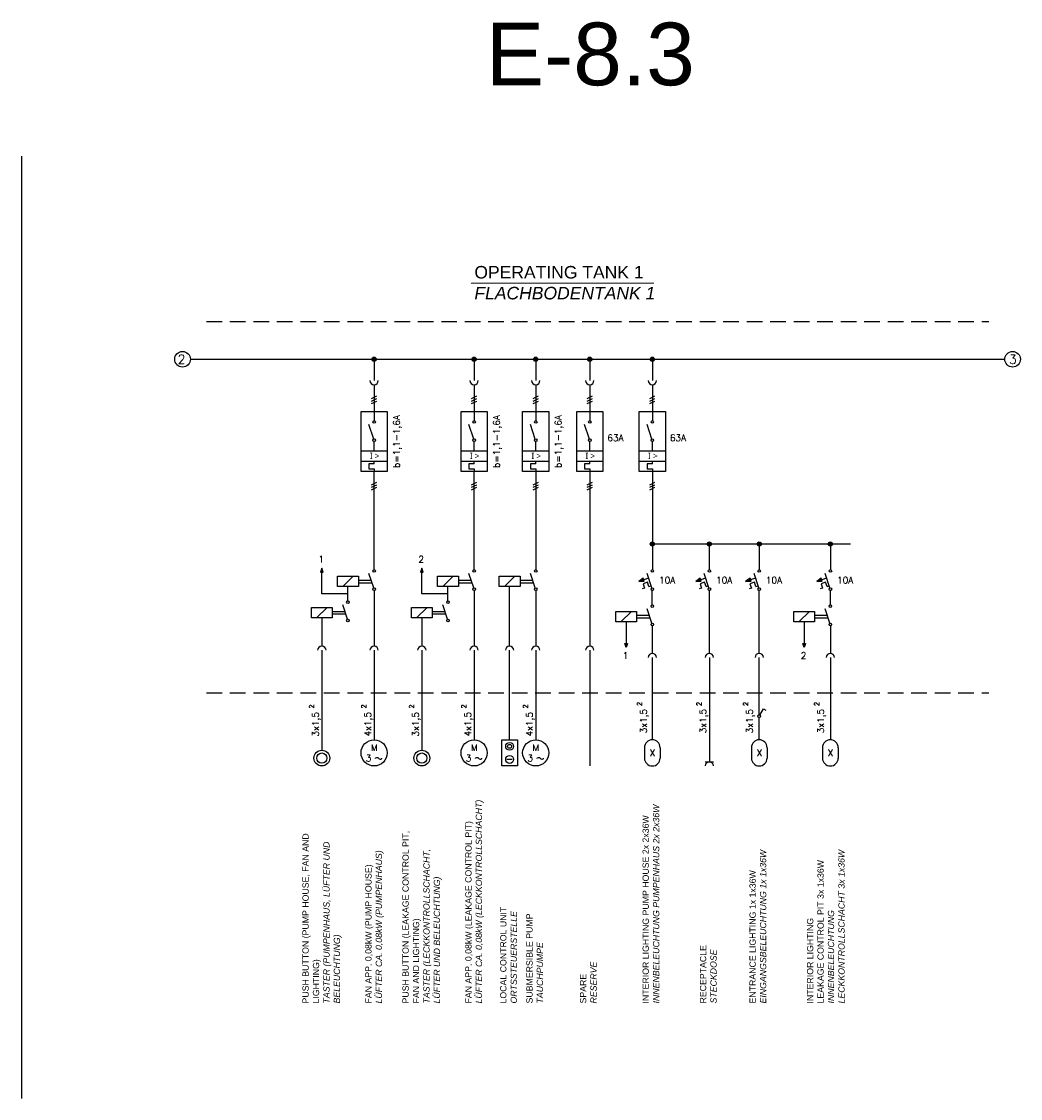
# Model space of a CAD drawing. Header units: millimetres. Extents: x 64 to 574, y 80 to 262.
# Tile 6 of 10: x 262 to 341, y 176 to 262. Entities that reach past the tile are written whole.
import ezdxf
from ezdxf.enums import TextEntityAlignment as Align

# ---------------------------------------------------------------- set-up
doc = ezdxf.new("R2010")
doc.units = ezdxf.units.MM
doc.linetypes.add('HIDDEN', pattern=[0.375, 0.25, -0.125])
doc.styles.add('LBB3.5M1000', font='isocp.shx', dxfattribs={"height": 3.5})
doc.styles.add('ROMANS', font='ROMANS', dxfattribs={"height": 0.2})

msp = doc.modelspace()

# ---------------------------------------------------------------- hatches: boundary and pattern name
at = {"linetype": 'Continuous'}
h = msp.add_hatch(color=256, dxfattribs=at)
edge = h.paths.add_edge_path()
edge.add_arc((289.727, 235.394), 0.167, 0, 360)
h = msp.add_hatch(color=256, dxfattribs=at)
edge = h.paths.add_edge_path()
edge.add_arc((297.708, 235.394), 0.167, 0, 360)
h = msp.add_hatch(color=256, dxfattribs=at)
edge = h.paths.add_edge_path()
edge.add_arc((302.625, 235.394), 0.167, 0, 360)
h = msp.add_hatch(color=256, dxfattribs=at)
edge = h.paths.add_edge_path()
edge.add_arc((306.935, 235.394), 0.167, 0, 360)
h = msp.add_hatch(color=256, dxfattribs=at)
edge = h.paths.add_edge_path()
edge.add_arc((311.929, 235.394), 0.167, 0, 360)
h = msp.add_hatch(color=256, dxfattribs=at)
edge = h.paths.add_edge_path()
edge.add_arc((311.929, 220.655), 0.167, 0, 360)
h = msp.add_hatch(color=256, dxfattribs=at)
edge = h.paths.add_edge_path()
edge.add_arc((316.48, 220.655), 0.167, 0, 360)
h = msp.add_hatch(color=256, dxfattribs=at)
edge = h.paths.add_edge_path()
edge.add_arc((320.462, 220.655), 0.167, 0, 360)
h = msp.add_hatch(color=256, dxfattribs=at)
edge = h.paths.add_edge_path()
edge.add_arc((326.136, 220.655), 0.167, 0, 360)
h = msp.add_hatch(color=256)
h.dxf.hatch_style = 1
h.paths.add_polyline_path([(285.556, 218.729), (285.451, 218.396), (285.66, 218.396)])
h = msp.add_hatch(color=256)
h.dxf.hatch_style = 1
h.paths.add_polyline_path([(293.536, 218.729), (293.432, 218.396), (293.641, 218.396)])
h = msp.add_hatch(color=256)
h.dxf.hatch_style = 1
h.paths.add_polyline_path([(310.84, 217.669), (311.282, 217.673), (311.196, 217.932)])
h = msp.add_hatch(color=256)
h.dxf.hatch_style = 1
h.paths.add_polyline_path([(315.391, 217.669), (315.833, 217.673), (315.747, 217.932)])
h = msp.add_hatch(color=256)
h.dxf.hatch_style = 1
h.paths.add_polyline_path([(319.373, 217.669), (319.815, 217.673), (319.729, 217.932)])
h = msp.add_hatch(color=256)
h.dxf.hatch_style = 1
h.paths.add_polyline_path([(325.047, 217.669), (325.489, 217.673), (325.403, 217.932)])
h = msp.add_hatch(color=256)
h.dxf.hatch_style = 1
h.paths.add_polyline_path([(309.842, 212.388), (309.737, 212.721), (309.946, 212.721)])
h = msp.add_hatch(color=256)
h.dxf.hatch_style = 1
h.paths.add_polyline_path([(324.048, 212.388), (323.944, 212.721), (324.152, 212.721)])

# ---------------------------------------------------------------- linework, layer by layer
at = {"color": 1}
msp.add_line((261.594, 251.613), (261.594, 176.401), dxfattribs=at)
at = {"linetype": 'Continuous', "lineweight": 15}
msp.add_line((297.475, 241.477), (312.061, 241.477), dxfattribs=at)
at = {"linetype": 'HIDDEN', "ltscale": 5}
for p, q in [((276.342, 238.409), (338.777, 238.409)), ((276.342, 208.785), (338.777, 208.785))]:
    msp.add_line(p, q, dxfattribs=at)
at = {"linetype": 'Continuous'}
for p, q in [((275.067, 235.394), (340.053, 235.394)), ((286.807, 218.084), (288.476, 218.084)), ((286.807, 217.249), (286.807, 218.084)), ((287.224, 217.249), (288.058, 218.084)), ((288.476, 218.084), (288.476, 217.249)), ((288.476, 217.771), (289.484, 217.771)), ((288.476, 217.562), (289.553, 217.562)), ((289.694, 217.14), (289.31, 218.292)), ((294.788, 218.084), (296.456, 218.084)), ((294.788, 217.249), (294.788, 218.084)), ((295.205, 217.249), (296.039, 218.084)), ((296.456, 218.084), (296.456, 217.249)), ((296.456, 217.771), (297.464, 217.771)), ((296.456, 217.562), (297.534, 217.562)), ((297.675, 217.14), (297.29, 218.292)), ((299.705, 218.084), (301.374, 218.084)), ((299.705, 217.249), (299.705, 218.084)), ((300.122, 217.249), (300.957, 218.084)), ((301.374, 218.084), (301.374, 217.249)), ((301.374, 217.771), (302.382, 217.771)), ((301.374, 217.562), (302.451, 217.562)), ((302.592, 217.14), (302.208, 218.292)), ((311.632, 217.933), (311.239, 217.802)), ((311.896, 217.14), (311.512, 218.292)), ((316.183, 217.933), (315.79, 217.802)), ((316.447, 217.14), (316.063, 218.292)), ((320.165, 217.933), (319.772, 217.802)), ((320.429, 217.14), (320.045, 218.292)), ((325.838, 217.933), (325.446, 217.802)), ((326.103, 217.14), (325.719, 218.292)), ((288.476, 217.249), (286.807, 217.249)), ((296.456, 217.249), (294.788, 217.249)), ((301.374, 217.249), (299.705, 217.249)), ((287.608, 214.642), (287.224, 215.795)), ((295.589, 214.642), (295.205, 215.795)), ((284.721, 215.586), (286.39, 215.586)), ((284.721, 214.752), (284.721, 215.586)), ((285.139, 214.752), (285.973, 215.586)), ((286.39, 215.586), (286.39, 214.752)), ((286.39, 215.273), (287.398, 215.273)), ((286.39, 215.065), (287.468, 215.065)), ((292.702, 215.586), (294.371, 215.586)), ((292.702, 214.752), (292.702, 215.586)), ((293.119, 214.752), (293.953, 215.586)), ((294.371, 215.586), (294.371, 214.752)), ((294.371, 215.273), (295.379, 215.273)), ((294.371, 215.065), (295.448, 215.065)), ((309.007, 215.273), (310.676, 215.273)), ((309.007, 214.439), (309.007, 215.273)), ((309.425, 214.439), (310.259, 215.273)), ((310.676, 215.273), (310.676, 214.439)), ((310.676, 214.961), (311.684, 214.961)), ((311.894, 214.33), (311.51, 215.482)), ((323.214, 215.273), (324.882, 215.273)), ((323.214, 214.439), (323.214, 215.273)), ((323.631, 214.439), (324.465, 215.273)), ((324.882, 215.273), (324.882, 214.439)), ((324.882, 214.961), (325.89, 214.961)), ((326.101, 214.33), (325.717, 215.482)), ((286.39, 214.752), (284.721, 214.752)), ((294.371, 214.752), (292.702, 214.752)), ((310.676, 214.439), (309.007, 214.439)), ((310.676, 214.752), (311.754, 214.752)), ((324.882, 214.439), (323.214, 214.439)), ((324.882, 214.752), (325.96, 214.752)), ((316.48, 211.583), (316.48, 203.27)), ((299.914, 205.022), (301.165, 205.022)), ((299.914, 202.936), (299.914, 205.022)), ((301.165, 205.022), (301.165, 202.936)), ((301.165, 202.936), (299.914, 202.936)), ((300.749, 203.458), (300.328, 203.458)), ((316.146, 203.27), (316.814, 203.27))]:
    msp.add_line(p, q, dxfattribs=at)
at = {"color": 7, "linetype": 'Continuous'}
for p, q in [((289.727, 235.394), (289.727, 233.694)), ((297.708, 235.394), (297.708, 233.694)), ((302.625, 235.394), (302.625, 233.694)), ((306.935, 235.394), (306.935, 233.694)), ((311.929, 235.394), (311.929, 233.694)), ((289.727, 233.36), (289.727, 230.493)), ((297.708, 233.36), (297.708, 230.493)), ((302.625, 233.36), (302.625, 230.493)), ((306.935, 233.36), (306.935, 230.493)), ((311.929, 233.36), (311.929, 230.493)), ((289.518, 232.266), (289.936, 232.474)), ((289.518, 232.057), (289.936, 232.266)), ((289.518, 231.849), (289.936, 232.057)), ((297.499, 232.266), (297.916, 232.474)), ((297.499, 232.057), (297.916, 232.266)), ((297.499, 231.849), (297.916, 232.057)), ((302.417, 232.266), (302.834, 232.474)), ((302.417, 232.057), (302.834, 232.266)), ((302.417, 231.849), (302.834, 232.057)), ((306.726, 232.266), (307.144, 232.474)), ((306.726, 232.057), (307.144, 232.266)), ((306.726, 231.849), (307.144, 232.057)), ((311.721, 232.266), (312.138, 232.474)), ((311.721, 232.057), (312.138, 232.266)), ((311.721, 231.849), (312.138, 232.057)), ((288.684, 231.223), (290.77, 231.223)), ((288.684, 226.426), (288.684, 231.223)), ((290.77, 231.223), (290.77, 226.426)), ((296.665, 231.223), (298.75, 231.223)), ((296.665, 226.426), (296.665, 231.223)), ((298.75, 231.223), (298.75, 226.426)), ((301.582, 231.223), (303.668, 231.223)), ((301.582, 226.426), (301.582, 231.223)), ((303.668, 231.223), (303.668, 226.426)), ((305.892, 231.223), (307.978, 231.223)), ((305.892, 226.426), (305.892, 231.223)), ((307.978, 231.223), (307.978, 226.426)), ((310.887, 231.223), (312.972, 231.223)), ((310.887, 226.426), (310.887, 231.223)), ((312.972, 231.223), (312.972, 226.426)), ((289.694, 229.028), (289.31, 230.18)), ((297.675, 229.028), (297.29, 230.18)), ((302.592, 229.028), (302.208, 230.18)), ((306.902, 229.028), (306.518, 230.18)), ((311.896, 229.028), (311.512, 230.18)), ((289.727, 228.095), (289.727, 228.824)), ((297.708, 228.095), (297.708, 228.824)), ((302.625, 228.095), (302.625, 228.824)), ((306.935, 228.095), (306.935, 228.824)), ((311.929, 228.095), (311.929, 228.824)), ((288.684, 228.095), (290.77, 228.095)), ((296.665, 228.095), (298.75, 228.095)), ((301.582, 228.095), (303.668, 228.095)), ((305.892, 228.095), (307.978, 228.095)), ((310.887, 228.095), (312.972, 228.095)), ((288.684, 227.26), (290.77, 227.26)), ((289.727, 227.052), (289.31, 227.052)), ((289.31, 227.052), (289.31, 226.635)), ((289.727, 227.052), (289.727, 227.26)), ((296.665, 227.26), (298.75, 227.26)), ((297.708, 227.052), (297.29, 227.052)), ((297.29, 227.052), (297.29, 226.635)), ((297.708, 227.052), (297.708, 227.26)), ((301.582, 227.26), (303.668, 227.26)), ((302.625, 227.052), (302.208, 227.052)), ((302.208, 227.052), (302.208, 226.635)), ((302.625, 227.052), (302.625, 227.26)), ((305.892, 227.26), (307.978, 227.26)), ((306.935, 227.052), (306.518, 227.052)), ((306.518, 227.052), (306.518, 226.635)), ((306.935, 227.052), (306.935, 227.26)), ((310.887, 227.26), (312.972, 227.26)), ((311.929, 227.052), (311.512, 227.052)), ((311.512, 227.052), (311.512, 226.635)), ((311.929, 227.052), (311.929, 227.26)), ((290.77, 226.426), (288.684, 226.426)), ((289.31, 226.635), (289.727, 226.635)), ((289.727, 226.635), (289.727, 226.426)), ((289.727, 218.605), (289.727, 226.426)), ((298.75, 226.426), (296.665, 226.426)), ((297.29, 226.635), (297.708, 226.635)), ((297.708, 226.635), (297.708, 226.426)), ((297.708, 218.605), (297.708, 226.426)), ((303.668, 226.426), (301.582, 226.426)), ((302.208, 226.635), (302.625, 226.635)), ((302.625, 226.635), (302.625, 226.426)), ((302.625, 226.426), (302.625, 218.605)), ((307.978, 226.426), (305.892, 226.426)), ((306.518, 226.635), (306.935, 226.635)), ((306.935, 226.635), (306.935, 226.426)), ((306.935, 226.426), (306.935, 212.5)), ((312.972, 226.426), (310.887, 226.426)), ((311.512, 226.635), (311.929, 226.635)), ((311.929, 226.635), (311.929, 226.426)), ((289.518, 225.383), (289.936, 225.592)), ((289.518, 225.175), (289.936, 225.383)), ((289.518, 224.966), (289.936, 225.175)), ((297.499, 225.383), (297.916, 225.592)), ((297.499, 225.175), (297.916, 225.383)), ((297.499, 224.966), (297.916, 225.175)), ((302.417, 225.383), (302.834, 225.592)), ((302.417, 225.175), (302.834, 225.383)), ((302.417, 224.966), (302.834, 225.175)), ((306.726, 225.383), (307.144, 225.592)), ((306.726, 225.175), (307.144, 225.383)), ((306.726, 224.966), (307.144, 225.175)), ((311.721, 225.383), (312.138, 225.592)), ((311.721, 225.175), (312.138, 225.383)), ((311.721, 224.966), (312.138, 225.175)), ((311.929, 220.655), (311.929, 218.605)), ((316.48, 218.605), (316.48, 220.655)), ((320.462, 220.655), (320.462, 218.605)), ((326.136, 220.655), (326.136, 218.605)), ((311.543, 217.604), (311.185, 217.484)), ((311.185, 217.484), (311.304, 217.127)), ((311.662, 217.246), (311.543, 217.604)), ((316.094, 217.604), (315.736, 217.484)), ((315.736, 217.484), (315.855, 217.127)), ((316.213, 217.246), (316.094, 217.604)), ((320.076, 217.604), (319.718, 217.484)), ((319.718, 217.484), (319.837, 217.127)), ((320.195, 217.246), (320.076, 217.604)), ((325.749, 217.604), (325.392, 217.484)), ((325.392, 217.484), (325.511, 217.127)), ((325.869, 217.246), (325.749, 217.604)), ((287.641, 216.108), (287.641, 217.249)), ((289.727, 216.936), (289.727, 212.5)), ((295.622, 216.108), (295.622, 217.249)), ((297.708, 216.936), (297.708, 212.5)), ((300.54, 212.5), (300.54, 217.249)), ((302.625, 216.936), (302.625, 212.5)), ((311.304, 217.127), (311.126, 217.067)), ((311.662, 217.246), (311.841, 217.306)), ((311.927, 215.795), (311.927, 216.936)), ((315.855, 217.127), (315.676, 217.067)), ((316.213, 217.246), (316.392, 217.306)), ((316.48, 211.916), (316.48, 216.936)), ((319.837, 217.127), (319.658, 217.067)), ((320.195, 217.246), (320.374, 217.306)), ((320.46, 211.916), (320.46, 216.936)), ((325.511, 217.127), (325.332, 217.067)), ((325.869, 217.246), (326.048, 217.306)), ((326.134, 215.795), (326.134, 216.936)), ((285.556, 214.752), (285.556, 212.5)), ((293.536, 214.752), (293.536, 212.5)), ((285.556, 212.166), (285.556, 204.187)), ((289.727, 212.166), (289.727, 205.022)), ((293.536, 212.166), (293.536, 204.187)), ((297.708, 212.166), (297.708, 205.022)), ((300.54, 205.022), (300.54, 212.166)), ((302.625, 212.166), (302.625, 205.022)), ((306.935, 212.166), (306.935, 202.936)), ((320.46, 207.008), (320.46, 211.583)), ((320.512, 206.994), (320.801, 207.494)), ((320.801, 207.494), (320.982, 207.39)), ((320.46, 205.022), (320.46, 206.799))]:
    msp.add_line(p, q, dxfattribs=at)
for p, q in [((311.929, 226.426), (311.929, 220.655)), ((311.929, 220.655), (327.745, 220.655)), ((285.556, 216.678), (285.556, 218.396)), ((293.536, 216.678), (293.536, 218.396)), ((287.641, 216.678), (285.556, 216.678)), ((295.622, 216.678), (293.536, 216.678)), ((309.842, 214.439), (309.842, 212.721)), ((311.927, 214.126), (311.927, 211.916)), ((324.048, 214.439), (324.048, 212.721)), ((326.134, 214.126), (326.134, 211.916)), ((311.927, 211.583), (311.927, 205.022)), ((326.134, 211.583), (326.134, 205.022)), ((311.302, 204.396), (311.302, 203.562)), ((312.553, 204.396), (312.553, 203.562)), ((319.834, 204.396), (319.834, 203.562)), ((321.086, 204.396), (321.086, 203.562)), ((325.508, 204.396), (325.508, 203.562)), ((326.759, 204.396), (326.759, 203.562))]:
    msp.add_line(p, q)
for points in [[(285.556, 218.729), (285.451, 218.396), (285.66, 218.396)], [(293.536, 218.729), (293.432, 218.396), (293.641, 218.396)], [(309.842, 212.388), (309.737, 212.721), (309.946, 212.721)], [(324.048, 212.388), (323.944, 212.721), (324.152, 212.721)]]:
    msp.add_lwpolyline(points, close=True)
at = {"linetype": 'Continuous'}
for points in [[(310.84, 217.669), (311.282, 217.673), (311.196, 217.932)], [(315.391, 217.669), (315.833, 217.673), (315.747, 217.932)], [(319.373, 217.669), (319.815, 217.673), (319.729, 217.932)], [(325.047, 217.669), (325.489, 217.673), (325.403, 217.932)]]:
    msp.add_lwpolyline(points, close=True, dxfattribs=at)
for points in [[(289.833, 203.533), (289.834, 203.562), (289.876, 203.595), (289.936, 203.611), (289.958, 203.611), (290.024, 203.599), (290.139, 203.499), (290.201, 203.481), (290.252, 203.48), (290.314, 203.498), (290.351, 203.523), (290.353, 203.562)], [(297.813, 203.533), (297.814, 203.562), (297.856, 203.595), (297.917, 203.611), (297.939, 203.611), (298.005, 203.599), (298.119, 203.499), (298.182, 203.481), (298.232, 203.48), (298.295, 203.498), (298.331, 203.523), (298.333, 203.562)], [(302.731, 203.533), (302.732, 203.562), (302.774, 203.595), (302.834, 203.611), (302.857, 203.611), (302.922, 203.599), (303.037, 203.499), (303.099, 203.481), (303.15, 203.48), (303.212, 203.498), (303.249, 203.523), (303.251, 203.562)]]:
    msp.add_lwpolyline(points, dxfattribs=at)
at = {"color": 7, "linetype": 'Continuous'}
for centre, radius in [((274.441, 235.394), 0.626), ((289.727, 235.394), 0.167), ((297.708, 235.394), 0.167), ((302.625, 235.394), 0.167), ((306.935, 235.394), 0.167), ((311.929, 235.394), 0.167), ((340.678, 235.394), 0.626), ((289.727, 230.389), 0.104), ((297.708, 230.389), 0.104), ((302.625, 230.389), 0.104), ((306.935, 230.389), 0.104), ((311.929, 230.389), 0.104), ((289.727, 228.929), 0.104), ((297.708, 228.929), 0.104), ((302.625, 228.929), 0.104), ((306.935, 228.929), 0.104), ((311.929, 228.929), 0.104), ((311.929, 220.655), 0.167), ((316.48, 220.655), 0.167), ((320.462, 220.655), 0.167), ((326.136, 220.655), 0.167), ((289.727, 218.501), 0.104), ((297.708, 218.501), 0.104), ((302.625, 218.501), 0.104), ((311.929, 218.501), 0.104), ((316.48, 218.501), 0.104), ((320.462, 218.501), 0.104), ((326.136, 218.501), 0.104), ((289.727, 217.041), 0.104), ((297.708, 217.041), 0.104), ((302.625, 217.041), 0.104), ((311.929, 217.041), 0.104), ((316.48, 217.041), 0.104), ((320.462, 217.041), 0.104), ((326.136, 217.041), 0.104), ((287.641, 216.003), 0.104), ((295.622, 216.003), 0.104), ((311.927, 215.691), 0.104), ((326.134, 215.691), 0.104), ((287.641, 214.543), 0.104), ((295.622, 214.543), 0.104), ((311.927, 214.231), 0.104), ((326.134, 214.231), 0.104), ((320.46, 206.903), 0.104), ((285.556, 203.562), 0.626), ((285.556, 203.562), 0.411), ((293.536, 203.562), 0.626), ((293.536, 203.562), 0.411)]:
    msp.add_circle(centre, radius, dxfattribs=at)
at = {"linetype": 'Continuous'}
for centre, radius in [((289.727, 203.979), 1.043), ((297.708, 203.979), 1.043), ((300.54, 204.5), 0.313), ((300.54, 204.5), 0.156), ((302.625, 203.979), 1.043), ((300.54, 203.458), 0.313)]:
    msp.add_circle(centre, radius, dxfattribs=at)
at = {"color": 7, "linetype": 'Continuous'}
for centre, radius, start, end in [((289.727, 233.694), 0.334, 180, 0), ((297.708, 233.694), 0.334, 180, 0), ((302.625, 233.694), 0.334, 180, 0), ((306.935, 233.694), 0.334, 180, 0), ((311.929, 233.694), 0.334, 180, 0), ((285.556, 212.166), 0.334, 0, 180), ((289.727, 212.166), 0.334, 0, 180), ((293.536, 212.166), 0.334, 0, 180), ((297.708, 212.166), 0.334, 0, 180), ((300.54, 212.166), 0.334, 0, 180), ((302.625, 212.166), 0.334, 0, 180), ((306.935, 212.166), 0.334, 0, 180), ((311.927, 211.583), 0.334, 0, 180), ((316.48, 211.583), 0.334, 0, 180), ((320.46, 211.583), 0.334, 0, 180), ((326.134, 211.583), 0.334, 0, 180), ((311.927, 204.396), 0.626, 360, 180), ((320.46, 204.396), 0.626, 360, 180), ((326.134, 204.396), 0.626, 360, 180), ((311.927, 203.562), 0.626, 180, 360), ((320.46, 203.562), 0.626, 180, 360), ((326.134, 203.562), 0.626, 180, 360)]:
    msp.add_arc(centre, radius, start, end, dxfattribs=at)
at = {"linetype": 'Continuous'}
msp.add_arc((316.48, 202.936), 0.334, 0, 180, dxfattribs=at)

# ---------------------------------------------------------------- texts
at = {"color": 7, "linetype": 'Continuous', "style": 'ROMANS'}
for s, p in [('2', (274.362, 235.394)), ('3', (340.695, 235.394))]:
    msp.add_text(s, height=0.73, dxfattribs=at).set_placement(p, align=Align.MIDDLE)
at = {"linetype": 'Continuous', "style": 'ROMANS'}
for p in [(291.777, 228.828), (299.758, 228.828), (304.675, 228.828)]:
    msp.add_text('b=1,1-1,6A', height=0.5214, rotation=90, dxfattribs=at).set_placement(p, align=Align.CENTER)
at = {"color": 7, "linetype": 'Continuous', "style": 'ROMANS'}
for s, p in [('63A', (308.985, 228.857)), ('63A', (313.98, 228.857)), ('10A', (313.108, 217.505)), ('10A', (317.658, 217.505)), ('10A', (321.64, 217.505)), ('10A', (327.314, 217.505))]:
    msp.add_text(s, height=0.5214, dxfattribs=at).set_placement(p, align=Align.CENTER)
at = {"linetype": 'Continuous', "style": 'ROMANS'}
for s, p in [('1', (285.283, 219.177)), ('2', (293.263, 219.177)), ('1', (309.569, 211.486)), ('2', (323.775, 211.486))]:
    msp.add_text(s, height=0.521, dxfattribs=at).set_placement(p)
for p in [(310.714, 207.725), (315.465, 207.725), (319.182, 207.725), (324.856, 207.725), (284.541, 207.528), (288.712, 207.528), (292.522, 207.528), (296.693, 207.528), (301.61, 207.528)]:
    msp.add_text('2', height=0.375, rotation=90, dxfattribs=at).set_placement(p, align=Align.TOP_LEFT)
for s, p in [('3x1,5', (311.483, 205.539)), ('3x1,5', (316.234, 205.539)), ('3x1,5', (319.951, 205.539)), ('3x1,5', (325.625, 205.539)), ('3x1,5', (285.31, 205.288)), ('4x1,5', (289.481, 205.288)), ('3x1,5', (293.291, 205.288)), ('4x1,5', (297.462, 205.288)), ('4x1,5', (302.379, 205.288))]:
    msp.add_text(s, height=0.5214, rotation=90, dxfattribs=at).set_placement(p)
for s, p in [('M', (289.739, 204.396)), ('M', (297.72, 204.396)), ('M', (302.637, 204.396)), ('3', (289.289, 203.562)), ('3', (297.27, 203.562)), ('3', (302.187, 203.562)), ('X', (311.94, 203.979)), ('X', (320.472, 203.979)), ('X', (326.146, 203.979))]:
    msp.add_text(s, height=0.521, dxfattribs=at).set_placement(p, align=Align.MIDDLE)
at = {"color": 1, "insert": (298.629, 262.256), "char_height": 5, "attachment_point": 1, "style": 'LBB3.5M1000'}
msp.add_mtext_dynamic_manual_height_columns('{\\fArial|b0|i0|c0|p34;E-8.3}', width=10.07857, gutter_width=17.5, heights=[0], dxfattribs=at)
at = {"attachment_point": 1, "style": 'LBB3.5M1000'}
for s, width, insert, char_height in [('{\\fArial|b0|i0|c0|p34;OPERATING TANK 1\\P\\fArial|b0|i1|c0|p34;FLACHBODENTANK 1}', 14.49132, (297.729, 242.838), 1), ('{\\fSegoe UI|b0|i0|c0|p34;I > }', 1.0504, (289.386, 227.93), 0.5), ('{\\fSegoe UI|b0|i0|c0|p34;I > }', 1.0504, (297.366, 227.93), 0.5), ('{\\fSegoe UI|b0|i0|c0|p34;I > }', 1.0504, (302.284, 227.93), 0.5), ('{\\fSegoe UI|b0|i0|c0|p34;I > }', 1.0504, (306.594, 227.93), 0.5), ('{\\fSegoe UI|b0|i0|c0|p34;I > }', 1.0504, (311.588, 227.93), 0.5)]:
    msp.add_mtext_dynamic_manual_height_columns(s, width=width, gutter_width=17.5, heights=[0], dxfattribs=dict(at, insert=insert, char_height=char_height))
at = {"char_height": 0.5, "attachment_point": 1, "rotation": 90, "style": 'LBB3.5M1000'}
for s, width, insert in [('{\\fArial|b0|i0|c0|p34;FAN APP. 0,08kW (LEAKAGE CONTROL PIT)\\P\\fArial|b0|i1|c0|p34;LÜFTER CA. 0,08kW (LECKKONTROLLSCHACHT)}', 18.83292, (297.003, 183.981)), ('{\\fArial|b0|i0|c0|p34;INTERIOR LIGHTING PUMP HOUSE 2x 2x36W\\P\\fArial|b0|i1|c0|p34;INNENBELEUCHTUNG PUMPENHAUS 2x 2x36W}', 18.45937, (311.148, 183.981)), ('{\\fArial|b0|i0|c0|p34;PUSH BUTTON (LEAKAGE CONTROL PIT, FAN AND LIGHTING)\\P\\fArial|b0|i1|c0|p34;TASTER (LECKKONTROLLSCHACHT, LÜFTER UND BELEUCHTUNG)}', 13.97939, (291.988, 183.981)), ('{\\fArial|b0|i0|c0|p34;PUSH BUTTON (PUMP HOUSE, FAN AND LIGHTING)\\P\\fArial|b0|i1|c0|p34;TASTER (PUMPENHAUS, LÜFTER UND BELEUCHTUNG)}', 13.97939, (284.007, 183.981)), ('{\\fArial|b0|i0|c0|p34;FAN APP. 0,08kW (PUMP HOUSE)\\P\\fArial|b0|i1|c0|p34;LÜFTER CA. 0,08kW (PUMPENHAUS)}', 18.83292, (289.022, 183.981)), ('{\\fArial|b0|i0|c0|p34;ENTRANCE LIGHTING 1x 1x36W\\P\\fArial|b0|i1|c0|p34;EINGANGSBELEUCHTUNG 1x 1x36W}', 18.45937, (319.681, 183.981)), ('{\\fArial|b0|i0|c0|p34;INTERIOR LIGHTING\\PLEAKAGE CONTROL PIT 3x 1x36W\\P\\fArial|b0|i1|c0|p34;INNENBELEUCHTUNG LECKKONTROLLSCHACHT 3x 1x36W}', 12.53204, (324.269, 183.981)), ('{\\fArial|b0|i0|c0|p34;LOCAL CONTROL UNIT\\P\\fArial|b0|i1|c0|p34;ORTSSTEUERSTELLE}', 13.72418, (299.787, 183.982)), ('{\\fArial|b0|i0|c0|p34;SUBMERSIBLE PUMP\\P\\fArial|b0|i1|c0|p34;TAUCHPUMPE}', 13.72418, (301.872, 183.982)), ('{\\fArial|b0|i0|c0|p34;RECEPTACLE\\P\\fArial|b0|i1|c0|p34;STECKDOSE}', 15.55686, (315.727, 183.982)), ('{\\fArial|b0|i0|c0|p34;SPARE\\P\\fArial|b0|i1|c0|p34;RESERVE}', 13.72418, (306.156, 183.981))]:
    msp.add_mtext_dynamic_manual_height_columns(s, width=width, gutter_width=17.5, heights=[0], dxfattribs=dict(at, insert=insert))

doc.saveas('drawing.dxf')
